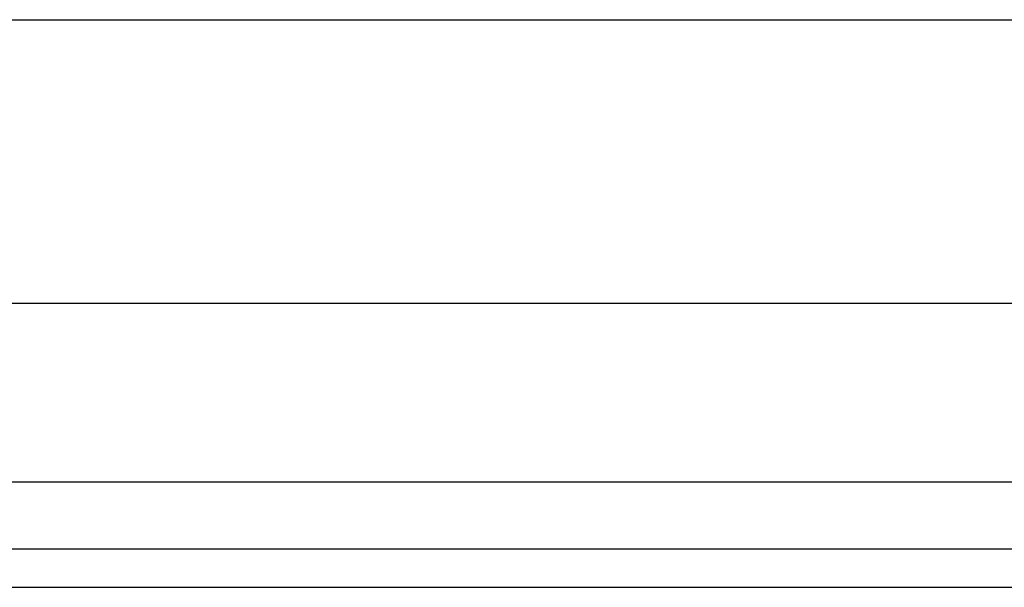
# Model space of a CAD drawing. Header units: inches. Extents: x 3.3 to 80.3, y 4.6 to 43.1.
# Tile 3 of 80: x 4.62 to 5.985, y 12.967 to 13.754. Entities that reach past the tile are written whole.
import ezdxf

# ---------------------------------------------------------------- set-up
doc = ezdxf.new("R2010")
doc.units = ezdxf.units.IN
doc.header["$MEASUREMENT"] = 0
doc.layers.add('Visible Edges(ANSI)', color=7, linetype='Continuous', lineweight=25)
doc.layers.add('Visible Tangent Edges(ANSI)', color=7, linetype='Continuous', lineweight=25)

msp = doc.modelspace()

# ---------------------------------------------------------------- linework, layer by layer
at = {"layer": 'Visible Edges(ANSI)'}
for p, q in [((4.1309, 13.7543), (18.275, 13.7543)), ((18.275, 13.3606), (4.1309, 13.3606)), ((19.0261, 13.0199), (3.4001, 13.0199)), ((3.4001, 12.9669), (19.0261, 12.9669))]:
    msp.add_line(p, q, dxfattribs=at)
at = {"layer": 'Visible Tangent Edges(ANSI)'}
msp.add_line((19.0261, 13.1129), (3.4001, 13.1129), dxfattribs=at)

doc.saveas('drawing.dxf')
